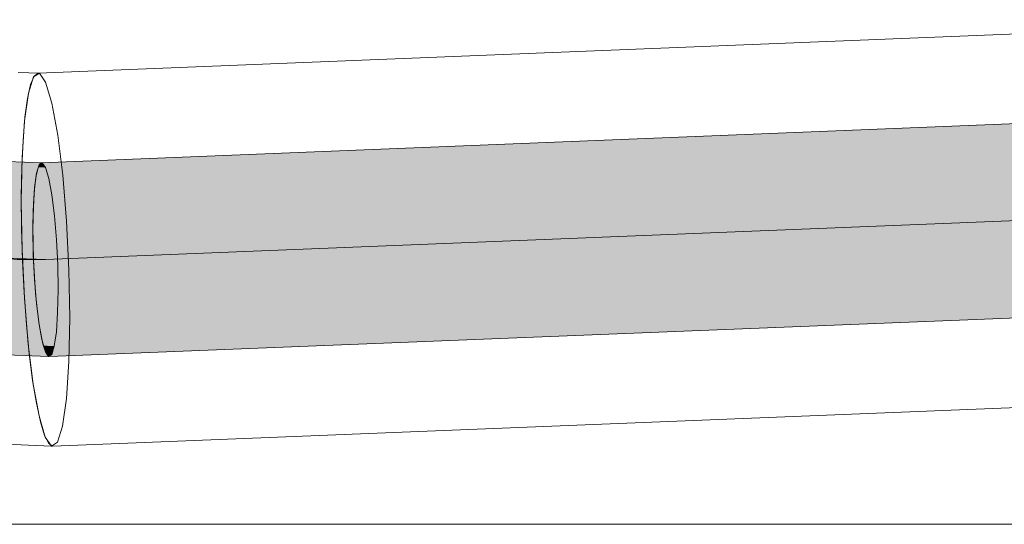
# Model space of a CAD drawing. Header units: millimetres. Extents: x -70269 to 35056, y -51814 to 48966.
# Tile 156 of 220: x -31491 to -30942, y 28540 to 28821. Entities that reach past the tile are written whole.
import ezdxf

# ---------------------------------------------------------------- set-up
doc = ezdxf.new("R2010")
doc.units = ezdxf.units.MM
doc.layers.add('420-K Ściany_Nr_pióra__95', color=7, linetype='Continuous', lineweight=20, true_color=0x7c7c7c)
doc.layers.add('510-I Elektryczne_Nr_pióra__172', color=7, linetype='Continuous', lineweight=20, true_color=0x663200)
doc.layers.add('510-I Elektryczne', color=7, linetype='Continuous')
doc.layers.add('510-I Elektryczne_Nr_pióra__19', color=255, linetype='Continuous', lineweight=30)
doc.layers.add('XREF', color=8, linetype='Continuous', lineweight=9)

# ---------------------------------------------------------------- blocks, each defined once
blk = doc.blocks.new('parter 2025.10.15')
at = {"layer": '510-I Elektryczne', "linetype": 'Continuous', "lineweight": 5}
for points in [[(698.219, 2329.894), (698.106, 2329.808), (772.098, 2332.774), (772.211, 2332.861)], [(698.219, 2329.894), (698.106, 2329.808), (772.098, 2332.774), (772.211, 2332.861)], [(698.004, 2329.56), (697.914, 2329.158), (771.906, 2332.124), (771.996, 2332.526)], [(698.004, 2329.56), (697.914, 2329.158), (771.906, 2332.124), (771.996, 2332.526)], [(698.106, 2329.808), (698.004, 2329.56), (771.996, 2332.526), (772.098, 2332.774)], [(698.106, 2329.808), (698.004, 2329.56), (771.996, 2332.526), (772.098, 2332.774)], [(697.914, 2329.158), (697.84, 2328.615), (771.832, 2331.581), (771.906, 2332.124)], [(697.914, 2329.158), (697.84, 2328.615), (771.832, 2331.581), (771.906, 2332.124)], [(697.84, 2328.615), (697.785, 2327.946), (771.777, 2330.913), (771.832, 2331.581)], [(697.84, 2328.615), (697.785, 2327.946), (771.777, 2330.913), (771.832, 2331.581)], [(697.785, 2327.946), (697.749, 2327.173), (771.741, 2330.14), (771.777, 2330.913)], [(697.785, 2327.946), (697.749, 2327.173), (771.741, 2330.14), (771.777, 2330.913)], [(697.749, 2327.173), (697.734, 2326.319), (771.726, 2329.285), (771.741, 2330.14)], [(697.749, 2327.173), (697.734, 2326.319), (771.726, 2329.285), (771.741, 2330.14)], [(695.959, 2329.861), (695.609, 2329.402), (697.943, 2329.311), (698.089, 2329.779)], [(695.959, 2329.861), (695.609, 2329.402), (697.943, 2329.311), (698.089, 2329.779)], [(696.285, 2329.962), (695.959, 2329.861), (698.089, 2329.779), (698.259, 2329.886)], [(696.285, 2329.962), (695.959, 2329.861), (698.089, 2329.779), (698.259, 2329.886)], [(697.905, 2329.045), (698.622, 2329.017), (698.44, 2329.627), (698.046, 2329.642), (697.943, 2329.311)], [(697.905, 2329.045), (698.622, 2329.017), (698.44, 2329.627), (698.046, 2329.642), (697.943, 2329.311)], [(698.046, 2329.642), (698.44, 2329.627), (698.259, 2329.886), (698.089, 2329.779)], [(698.046, 2329.642), (698.44, 2329.627), (698.259, 2329.886), (698.089, 2329.779)], [(695.609, 2329.402), (695.259, 2328.615), (697.83, 2328.516), (697.943, 2329.311)], [(695.609, 2329.402), (695.259, 2328.615), (697.83, 2328.516), (697.943, 2329.311)], [(697.734, 2326.319), (697.74, 2325.409), (771.732, 2328.376), (771.726, 2329.285)], [(697.734, 2326.319), (697.74, 2325.409), (771.732, 2328.376), (771.726, 2329.285)], [(697.805, 2328.138), (698.79, 2328.1), (698.622, 2329.017), (697.905, 2329.045), (697.83, 2328.516)], [(697.805, 2328.138), (698.79, 2328.1), (698.622, 2329.017), (697.905, 2329.045), (697.83, 2328.516)], [(695.259, 2328.615), (694.932, 2327.556), (697.759, 2327.447), (697.83, 2328.516)], [(695.259, 2328.615), (694.932, 2327.556), (697.759, 2327.447), (697.83, 2328.516)], [(697.74, 2325.409), (697.768, 2324.472), (771.76, 2327.438), (771.732, 2328.376)], [(697.74, 2325.409), (697.768, 2324.472), (771.76, 2327.438), (771.732, 2328.376)], [(697.75, 2326.983), (698.935, 2326.938), (698.79, 2328.1), (697.805, 2328.138), (697.759, 2327.447)], [(697.75, 2326.983), (698.935, 2326.938), (698.79, 2328.1), (697.805, 2328.138), (697.759, 2327.447)], [(694.932, 2327.556), (694.652, 2326.296), (697.734, 2326.177), (697.759, 2327.447)], [(694.932, 2327.556), (694.652, 2326.296), (697.734, 2326.177), (697.759, 2327.447)], [(697.768, 2324.472), (697.816, 2323.535), (771.808, 2326.502), (771.76, 2327.438)], [(697.768, 2324.472), (697.816, 2323.535), (771.808, 2326.502), (771.76, 2327.438)], [(697.734, 2326.177), (697.742, 2325.659), (699.045, 2325.609), (698.935, 2326.938), (697.75, 2326.983)], [(697.734, 2326.177), (697.742, 2325.659), (699.045, 2325.609), (698.935, 2326.938), (697.75, 2326.983)], [(694.652, 2326.296), (694.437, 2324.921), (697.756, 2324.793), (697.734, 2326.177)], [(694.652, 2326.296), (694.437, 2324.921), (697.756, 2324.793), (697.734, 2326.177)], [(697.816, 2323.535), (697.882, 2322.628), (771.874, 2325.594), (771.808, 2326.502)], [(697.816, 2323.535), (697.882, 2322.628), (771.874, 2325.594), (771.808, 2326.502)], [(697.742, 2325.659), (697.756, 2324.793), (697.782, 2324.256), (699.114, 2324.204), (699.045, 2325.609)], [(697.742, 2325.659), (697.756, 2324.793), (697.782, 2324.256), (699.114, 2324.204), (699.045, 2325.609)], [(697.882, 2322.628), (697.965, 2321.778), (771.957, 2324.744), (771.874, 2325.594)], [(697.882, 2322.628), (697.965, 2321.778), (771.957, 2324.744), (771.874, 2325.594)], [(694.437, 2324.921), (694.302, 2323.524), (697.825, 2323.388), (697.756, 2324.793)], [(694.437, 2324.921), (694.302, 2323.524), (697.825, 2323.388), (697.756, 2324.793)], [(697.965, 2321.778), (698.063, 2321.01), (772.055, 2323.976), (771.957, 2324.744)], [(697.965, 2321.778), (698.063, 2321.01), (772.055, 2323.976), (771.957, 2324.744)], [(697.782, 2324.256), (697.825, 2323.388), (697.868, 2322.869), (699.136, 2322.82), (699.114, 2324.204)], [(697.782, 2324.256), (697.825, 2323.388), (697.868, 2322.869), (699.136, 2322.82), (699.114, 2324.204)], [(694.302, 2323.524), (694.256, 2322.201), (697.935, 2322.059), (697.825, 2323.388)], [(694.302, 2323.524), (694.256, 2322.201), (697.935, 2322.059), (697.825, 2323.388)], [(698.063, 2321.01), (698.172, 2320.348), (772.164, 2323.315), (772.055, 2323.976)], [(698.063, 2321.01), (698.172, 2320.348), (772.164, 2323.315), (772.055, 2323.976)], [(698.172, 2320.348), (698.289, 2319.812), (772.281, 2322.779), (772.164, 2323.315)], [(698.172, 2320.348), (698.289, 2319.812), (772.281, 2322.779), (772.164, 2323.315)], [(697.868, 2322.869), (697.935, 2322.059), (697.993, 2321.593), (699.111, 2321.55), (699.136, 2322.82)], [(697.868, 2322.869), (697.935, 2322.059), (697.993, 2321.593), (699.111, 2321.55), (699.136, 2322.82)], [(698.289, 2319.812), (698.41, 2319.419), (772.402, 2322.386), (772.281, 2322.779)], [(698.289, 2319.812), (698.41, 2319.419), (772.402, 2322.386), (772.281, 2322.779)], [(698.41, 2319.419), (698.532, 2319.18), (772.524, 2322.147), (772.402, 2322.386)], [(698.41, 2319.419), (698.532, 2319.18), (772.524, 2322.147), (772.402, 2322.386)], [(697.935, 2322.059), (694.256, 2322.201), (694.302, 2321.042), (698.08, 2320.897)], [(697.935, 2322.059), (694.256, 2322.201), (694.302, 2321.042), (698.08, 2320.897)], [(698.532, 2319.18), (698.651, 2319.103), (772.643, 2322.069), (772.524, 2322.147)], [(698.532, 2319.18), (698.651, 2319.103), (772.643, 2322.069), (772.524, 2322.147)], [(699.111, 2321.55), (697.993, 2321.593), (698.08, 2320.897), (698.15, 2320.515), (699.04, 2320.481)], [(699.111, 2321.55), (697.993, 2321.593), (698.08, 2320.897), (698.15, 2320.515), (699.04, 2320.481)], [(694.302, 2321.041), (694.437, 2320.127), (698.248, 2319.98), (698.08, 2320.897), (694.302, 2321.042)], [(694.302, 2321.041), (694.437, 2320.127), (698.248, 2319.98), (698.08, 2320.897), (694.302, 2321.042)], [(698.15, 2320.515), (698.248, 2319.98), (698.329, 2319.709), (698.927, 2319.686), (699.04, 2320.481)], [(698.15, 2320.515), (698.248, 2319.98), (698.329, 2319.709), (698.927, 2319.686), (699.04, 2320.481)], [(694.437, 2320.127), (694.652, 2319.516), (698.43, 2319.371), (698.248, 2319.98)], [(694.437, 2320.127), (694.652, 2319.516), (698.43, 2319.371), (698.248, 2319.98)], [(698.927, 2319.686), (698.329, 2319.709), (698.43, 2319.371), (698.529, 2319.228), (698.781, 2319.218)], [(698.927, 2319.686), (698.329, 2319.709), (698.43, 2319.371), (698.529, 2319.228), (698.781, 2319.218)], [(694.652, 2319.516), (694.932, 2319.253), (698.611, 2319.111), (698.43, 2319.371)], [(694.652, 2319.516), (694.932, 2319.253), (698.611, 2319.111), (698.43, 2319.371)], [(698.781, 2319.218), (698.529, 2319.228), (698.611, 2319.111)], [(698.781, 2319.218), (698.529, 2319.228), (698.611, 2319.111)]]:
    blk.add_hatch(color=8, dxfattribs=at).paths.add_polyline_path(points)
at = {"layer": '420-K Ściany_Nr_pióra__95', "color": 8, "linetype": 'Continuous', "lineweight": 5, "flags": 128}
blk.add_lwpolyline([(1066.745, 2309.766), (655.253, 2309.766)], dxfattribs=at)
at = {"layer": '510-I Elektryczne_Nr_pióra__172', "color": 8, "linetype": 'Continuous', "lineweight": 5}
for p, q in [((698.018, 2334.89), (772.01, 2337.857)), ((698.018, 2334.89), (772.01, 2337.857)), ((696.911, 2334.921), (698.095, 2334.875)), ((696.911, 2334.921), (698.095, 2334.875)), ((697.769, 2334.668), (697.487, 2333.768)), ((697.769, 2334.668), (697.487, 2333.768)), ((697.802, 2334.723), (697.604, 2334.246)), ((697.802, 2334.723), (697.604, 2334.246)), ((698.095, 2334.875), (697.769, 2334.668)), ((698.095, 2334.875), (697.769, 2334.668)), ((698.018, 2334.89), (697.802, 2334.723)), ((698.018, 2334.89), (697.802, 2334.723)), ((698.445, 2334.375), (698.095, 2334.875)), ((698.445, 2334.375), (698.095, 2334.875)), ((697.604, 2334.246), (697.432, 2333.472)), ((697.604, 2334.246), (697.432, 2333.472)), ((698.795, 2333.202), (698.445, 2334.375)), ((698.795, 2333.202), (698.445, 2334.375)), ((697.487, 2333.768), (697.271, 2332.236)), ((697.487, 2333.768), (697.271, 2332.236)), ((697.432, 2333.472), (697.29, 2332.426)), ((697.432, 2333.472), (697.29, 2332.426)), ((698.219, 2329.894), (772.211, 2332.861)), ((698.219, 2329.894), (772.211, 2332.861)), ((699.119, 2331.435), (698.795, 2333.202)), ((699.119, 2331.435), (698.795, 2333.202)), ((697.271, 2332.236), (697.133, 2330.177)), ((697.271, 2332.236), (697.133, 2330.177)), ((697.29, 2332.426), (697.183, 2331.139)), ((697.29, 2332.426), (697.183, 2331.139)), ((697.183, 2331.139), (697.114, 2329.65)), ((697.183, 2331.139), (697.114, 2329.65)), ((699.397, 2329.196), (699.119, 2331.435)), ((699.397, 2329.196), (699.119, 2331.435)), ((697.133, 2330.177), (697.084, 2327.731)), ((697.133, 2330.177), (697.084, 2327.731)), ((696.285, 2329.962), (698.259, 2329.886)), ((696.285, 2329.962), (698.259, 2329.886)), ((697.114, 2329.65), (697.085, 2328.004)), ((697.114, 2329.65), (697.085, 2328.004)), ((698.004, 2329.56), (697.914, 2329.158)), ((698.004, 2329.56), (697.914, 2329.158)), ((698.089, 2329.779), (697.943, 2329.311)), ((698.089, 2329.779), (697.943, 2329.311)), ((698.106, 2329.808), (698.004, 2329.56)), ((698.106, 2329.808), (698.004, 2329.56)), ((698.259, 2329.886), (698.089, 2329.779)), ((698.259, 2329.886), (698.089, 2329.779)), ((698.219, 2329.894), (698.106, 2329.808)), ((698.219, 2329.894), (698.106, 2329.808)), ((698.44, 2329.627), (698.259, 2329.886)), ((698.44, 2329.627), (698.259, 2329.886)), ((698.622, 2329.017), (698.44, 2329.627)), ((698.622, 2329.017), (698.44, 2329.627)), ((697.943, 2329.311), (697.83, 2328.516)), ((697.943, 2329.311), (697.83, 2328.516)), ((697.914, 2329.158), (697.84, 2328.615)), ((697.914, 2329.158), (697.84, 2328.615)), ((698.79, 2328.1), (698.622, 2329.017)), ((698.79, 2328.1), (698.622, 2329.017)), ((699.61, 2326.637), (699.397, 2329.196)), ((699.61, 2326.637), (699.397, 2329.196)), ((697.83, 2328.516), (697.759, 2327.447)), ((697.83, 2328.516), (697.759, 2327.447)), ((697.84, 2328.615), (697.785, 2327.946)), ((697.84, 2328.615), (697.785, 2327.946)), ((697.085, 2328.004), (697.097, 2326.252)), ((697.085, 2328.004), (697.097, 2326.252)), ((697.785, 2327.946), (697.749, 2327.173)), ((697.785, 2327.946), (697.749, 2327.173)), ((698.935, 2326.938), (698.79, 2328.1)), ((698.935, 2326.938), (698.79, 2328.1)), ((697.084, 2327.731), (697.128, 2325.065)), ((697.084, 2327.731), (697.128, 2325.065)), ((697.759, 2327.447), (697.734, 2326.177)), ((697.759, 2327.447), (697.734, 2326.177)), ((697.749, 2327.173), (697.734, 2326.319)), ((697.749, 2327.173), (697.734, 2326.319)), ((699.045, 2325.609), (698.935, 2326.938)), ((699.045, 2325.609), (698.935, 2326.938)), ((697.097, 2326.252), (697.15, 2324.447)), ((697.097, 2326.252), (697.15, 2324.447)), ((697.734, 2326.319), (697.74, 2325.409)), ((697.734, 2326.319), (697.74, 2325.409)), ((699.742, 2323.932), (699.61, 2326.637)), ((699.742, 2323.932), (699.61, 2326.637)), ((697.734, 2326.177), (697.756, 2324.793)), ((697.734, 2326.177), (697.756, 2324.793)), ((697.74, 2325.409), (697.768, 2324.472)), ((697.74, 2325.409), (697.768, 2324.472)), ((699.114, 2324.204), (699.045, 2325.609)), ((699.114, 2324.204), (699.045, 2325.609)), ((697.128, 2325.065), (697.26, 2322.36)), ((697.128, 2325.065), (697.26, 2322.36)), ((697.756, 2324.793), (697.825, 2323.388)), ((697.756, 2324.793), (697.825, 2323.388)), ((697.15, 2324.447), (697.242, 2322.643)), ((697.15, 2324.447), (697.242, 2322.643)), ((697.768, 2324.472), (697.816, 2323.535)), ((697.768, 2324.472), (697.816, 2323.535)), ((699.136, 2322.82), (699.114, 2324.204)), ((699.136, 2322.82), (699.114, 2324.204)), ((697.816, 2323.535), (697.882, 2322.628)), ((697.816, 2323.535), (697.882, 2322.628)), ((699.786, 2321.266), (699.742, 2323.932)), ((699.786, 2321.266), (699.742, 2323.932)), ((697.825, 2323.388), (697.935, 2322.059)), ((697.825, 2323.388), (697.935, 2322.059)), ((697.242, 2322.643), (697.37, 2320.896)), ((697.242, 2322.643), (697.37, 2320.896)), ((697.26, 2322.36), (697.473, 2319.801)), ((697.26, 2322.36), (697.473, 2319.801)), ((697.882, 2322.628), (697.965, 2321.778)), ((697.882, 2322.628), (697.965, 2321.778)), ((699.111, 2321.55), (699.136, 2322.82)), ((699.111, 2321.55), (699.136, 2322.82)), ((697.935, 2322.059), (698.08, 2320.897)), ((697.935, 2322.059), (698.08, 2320.897)), ((698.651, 2319.103), (772.643, 2322.069)), ((698.651, 2319.103), (772.643, 2322.069)), ((697.965, 2321.778), (698.063, 2321.01)), ((697.965, 2321.778), (698.063, 2321.01)), ((699.04, 2320.481), (699.111, 2321.55)), ((699.04, 2320.481), (699.111, 2321.55)), ((699.737, 2318.82), (699.786, 2321.266)), ((699.737, 2318.82), (699.786, 2321.266)), ((697.37, 2320.896), (697.531, 2319.258)), ((697.37, 2320.896), (697.531, 2319.258)), ((698.063, 2321.01), (698.172, 2320.348)), ((698.063, 2321.01), (698.172, 2320.348)), ((698.08, 2320.897), (698.248, 2319.98)), ((698.08, 2320.897), (698.248, 2319.98)), ((698.172, 2320.348), (698.289, 2319.812)), ((698.172, 2320.348), (698.289, 2319.812)), ((698.927, 2319.686), (699.04, 2320.481)), ((698.927, 2319.686), (699.04, 2320.481)), ((697.473, 2319.801), (697.751, 2317.562)), ((697.473, 2319.801), (697.751, 2317.562)), ((698.248, 2319.98), (698.43, 2319.371)), ((698.248, 2319.98), (698.43, 2319.371)), ((698.289, 2319.812), (698.41, 2319.419)), ((698.289, 2319.812), (698.41, 2319.419)), ((698.781, 2319.218), (698.927, 2319.686)), ((698.781, 2319.218), (698.927, 2319.686)), ((694.932, 2319.253), (698.611, 2319.111)), ((694.932, 2319.253), (698.611, 2319.111)), ((697.531, 2319.258), (697.719, 2317.779)), ((697.531, 2319.258), (697.719, 2317.779)), ((698.41, 2319.419), (698.532, 2319.18)), ((698.41, 2319.419), (698.532, 2319.18)), ((698.43, 2319.371), (698.611, 2319.111)), ((698.43, 2319.371), (698.611, 2319.111)), ((698.532, 2319.18), (698.651, 2319.103)), ((698.532, 2319.18), (698.651, 2319.103)), ((698.611, 2319.111), (698.781, 2319.218)), ((698.611, 2319.111), (698.781, 2319.218)), ((699.599, 2316.761), (699.737, 2318.82)), ((699.599, 2316.761), (699.737, 2318.82)), ((697.719, 2317.779), (697.928, 2316.505)), ((697.719, 2317.779), (697.928, 2316.505)), ((697.751, 2317.562), (698.075, 2315.796)), ((697.751, 2317.562), (698.075, 2315.796)), ((698.852, 2314.107), (772.844, 2317.073)), ((698.852, 2314.107), (772.844, 2317.073)), ((697.928, 2316.505), (698.153, 2315.473)), ((697.928, 2316.505), (698.153, 2315.473)), ((699.383, 2315.229), (699.599, 2316.761)), ((699.383, 2315.229), (699.599, 2316.761)), ((698.075, 2315.796), (698.425, 2314.622)), ((698.075, 2315.796), (698.425, 2314.622)), ((698.153, 2315.473), (698.387, 2314.716)), ((698.153, 2315.473), (698.387, 2314.716)), ((699.101, 2314.329), (699.383, 2315.229)), ((699.101, 2314.329), (699.383, 2315.229)), ((698.387, 2314.716), (698.622, 2314.256)), ((698.387, 2314.716), (698.622, 2314.256)), ((694.305, 2314.295), (698.774, 2314.122)), ((694.305, 2314.295), (698.774, 2314.122)), ((698.425, 2314.622), (698.774, 2314.122)), ((698.425, 2314.622), (698.774, 2314.122)), ((698.622, 2314.256), (698.852, 2314.107)), ((698.622, 2314.256), (698.852, 2314.107)), ((698.774, 2314.122), (699.101, 2314.329)), ((698.774, 2314.122), (699.101, 2314.329))]:
    blk.add_line(p, q, dxfattribs=at)
at = {"layer": '510-I Elektryczne_Nr_pióra__19', "color": 8, "linetype": 'Continuous', "lineweight": 5}
for q in [(772.427, 2327.465), (772.427, 2327.465), (695.608, 2324.608), (695.608, 2324.608)]:
    blk.add_line((698.435, 2324.499), q, dxfattribs=at)
at = {"layer": '510-I Elektryczne_Nr_pióra__19', "color": 8, "linetype": 'Continuous', "lineweight": 5, "flags": 128}
blk.add_lwpolyline([(686.349, 2329.2), (687.32, 2328.214), (688.415, 2327.325), (689.622, 2326.545), (690.928, 2325.88), (692.32, 2325.339), (693.782, 2324.927), (695.3, 2324.647), (696.856, 2324.504), (698.435, 2324.499)], dxfattribs=at)
blk.add_lwpolyline([(686.349, 2329.2), (687.32, 2328.214), (688.415, 2327.325), (689.622, 2326.545), (690.928, 2325.88), (692.32, 2325.339), (693.782, 2324.927), (695.3, 2324.647), (696.856, 2324.504), (698.435, 2324.499)], dxfattribs=at)

msp = doc.modelspace()

# ---------------------------------------------------------------- block references
at = {"layer": 'XREF', "xscale": 10, "yscale": 10, "zscale": 10}
msp.add_blockref('parter 2025.10.15', (-38460.61, 5442.28), dxfattribs=at)

doc.saveas('drawing.dxf')
